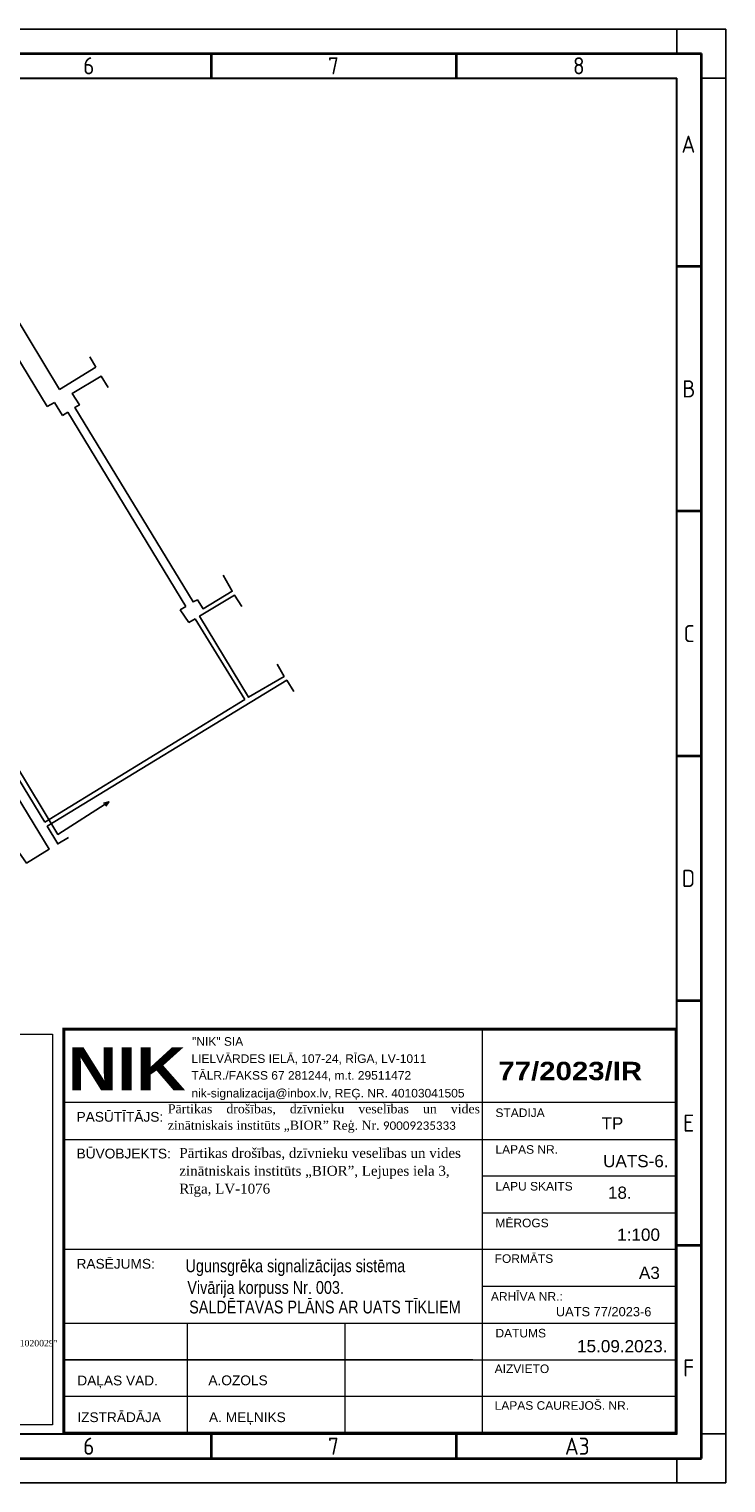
# Model space of a CAD drawing. Header units: millimetres. Extents: x -197461 to 862495, y -970068 to 63888.
# Tile 114 of 205: x -77537 to -58238, y -409943 to -369649. Entities that reach past the tile are written whole.
import ezdxf

# ---------------------------------------------------------------- set-up
doc = ezdxf.new("R2010")
doc.units = ezdxf.units.MM
doc.layers.get('0').update_dxf_attribs({"linetype": 'CONTINUOUS'})
for name, color, linetype, lineweight in [('00_rāmis', 7, 'CONTINUOUS', 18), ('00_text_rakstlaukums', 7, 'CONTINUOUS', 18), ('00_tieva', 7, 'CONTINUOUS', 15), ('Titlebox', 7, 'CONTINUOUS', 9)]:
    doc.layers.add(name, color=color, linetype=linetype, lineweight=lineweight)
for name, color, linetype in [('PDF_Geometry', 7, 'CONTINUOUS'), ('Rasējuma lapa', 7, 'CONTINUOUS'), ('UAS', 240, 'CONTINUOUS')]:
    doc.layers.add(name, color=color, linetype=linetype)
doc.styles.add('Arial_baltic', font='arial.ttf')
doc.styles.add('Bold', font='ariblk.ttf', dxfattribs={"height": 60})
doc.styles.add('Calibri', font='calibri.ttf')
doc.styles.add('ISO', font='iso')
doc.styles.add('Karlis_times', font='times.ttf', dxfattribs={"height": 2.2})

# ---------------------------------------------------------------- blocks, each defined once
blk = doc.blocks.new('A3_L')
at = {"layer": 'Rasējuma lapa'}
for p, q in [((-420, 297), (0, 297)), ((-10, 297), (0, 297)), ((-10, 292), (-10, 297)), ((0, 0), (0, 297)), ((0, 297), (0, 287)), ((-5, 292), (-10, 292)), ((-5, 287), (-5, 292)), ((0, 287), (-5, 287)), ((-5, 5), (-5, 10)), ((-5, 10), (0, 10)), ((0, 10), (0, 0)), ((-10, 0), (-10, 5)), ((-10, 5), (-5, 5)), ((-420, 0), (0, 0)), ((0, 0), (-10, 0))]:
    blk.add_line(p, q, dxfattribs=at)
at = {"layer": 'Rasējuma lapa', "lineweight": 35}
for p, q in [((-405, 292), (-5, 292)), ((-105, 287), (-105, 292)), ((-55, 287), (-55, 292)), ((-5, 5), (-5, 292)), ((-5, 248.5), (-10, 248.5)), ((-5, 198.5), (-10, 198.5)), ((-5, 148.5), (-10, 148.5)), ((-5, 98.5), (-10, 98.5)), ((-5, 48.5), (-10, 48.5)), ((-105, 5), (-105, 10)), ((-55, 5), (-55, 10)), ((-405, 5), (-5, 5))]:
    blk.add_line(p, q, dxfattribs=at)
at = {"layer": 'Rasējuma lapa', "lineweight": 30}
for p, q in [((-400, 287), (-10, 287)), ((-10, 10), (-10, 287)), ((-400, 10), (-10, 10))]:
    blk.add_line(p, q, dxfattribs=at)
at = {"layer": 'Rasējuma lapa', "style": 'ISO'}
for s, p in [('6', (-131.21, 287.75)), ('7', (-81.22, 287.75)), ('8', (-31.22, 287.75)), ('A', (-9.07, 271.75)), ('B', (-8.9, 221.75)), ('C', (-8.64, 171.75)), ('D', (-9, 121.75)), ('E', (-8.73, 71.75)), ('F', (-8.73, 21.75)), ('6', (-131.21, 5.75)), ('7', (-81.22, 5.75)), ('A3', (-32.87, 5.75))]:
    blk.add_text(s, height=3.5, dxfattribs=at).set_placement(p)
blk = doc.blocks.new('*U1296')
at = {"layer": 'Rasējuma lapa'}
blk.add_blockref('A3_L', (0, 0), dxfattribs=at)

msp = doc.modelspace()

# ---------------------------------------------------------------- linework, layer by layer
at = {"color": 18, "true_color": 0x000000}
for p, q in [((-76693.80656, -379635.52463), (-78647.17886, -376404.97491)), ((-78828.77959, -377165.4903), (-77036.39591, -380113.77482)), ((-75851.45383, -378736.94876), (-75684.32173, -379020.88801)), ((-75684.32173, -379020.88801), (-76693.80656, -379635.52463)), ((-77036.39591, -380113.77482), (-76834.1563, -379997.00387)), ((-76834.1563, -379997.00387), (-76608.60091, -380362.94724)), ((-76608.60091, -380362.94724), (-76465.30659, -380261.95844)), ((-76465.30659, -380261.95844), (-73193.48194, -385650.49622)), ((-73193.48194, -385650.49622), (-73351.12444, -385748.96181)), ((-73351.12444, -385748.96181), (-73112.19795, -386096.03574)), ((-73112.19795, -386096.03574), (-72934.8401, -385992.65111)), ((-72934.8401, -385992.65111), (-71564.37563, -388227.609)), ((-71564.37563, -388227.609), (-77102.16729, -391629.34838)), ((-77102.16729, -391629.34838), (-78471.17285, -389383.01788))]:
    msp.add_line(p, q, dxfattribs=at)
for points in [[(-72164.68329, -384781.28898), (-71909.25372, -385229.61252), (-72718.0917, -385713.9281), (-72875.26574, -385468.49803), (-72996.43551, -385527.39906), (-76270.62921, -380139.95306), (-76144.48042, -380066.96818), (-76343.66836, -379748.48045), (-75543.93184, -379268.07705), (-75346.71141, -379578.73436)], [(-102413.66254, -389887.52184), (-102793.66254, -389337.52184), (-99473.66254, -387327.52184), (-101153.66254, -384537.52184), (-98903.66254, -383137.52184), (-98769.45791, -383137.52184), (-98769.45791, -391572.35189), (-82654.72203, -391572.35189), (-82654.72203, -383284.31961), (-82507.45251, -383284.31961), (-76978.82923, -392377.79364), (-77607.00339, -392762.28498), (-78078.12398, -392087.46147)], [(-70668.94001, -387249.06092), (-70472.57619, -387590.0452), (-71457.5808, -388169.07189), (-72817.21722, -385918.44103), (-71848.04646, -385339.92989), (-71646.40915, -385651.93372)], [(-76449.48612, -392055.42406), (-76742.08441, -392231.87241), (-77034.66931, -391742.85615), (-70401.70533, -387696.66874), (-70202.9323, -388012.46344)]]:
    msp.add_lwpolyline(points, dxfattribs=at)
at = {"layer": '00_rāmis'}
for p, q in [((-59618.80658, -397366.60802), (-76577.89801, -397366.60797)), ((-59618.80343, -397366.60802), (-76577.89486, -397366.60797))]:
    msp.add_line(p, q, dxfattribs=at)
at = {"layer": '00_rāmis', "const_width": 84.79564}
msp.add_lwpolyline([(-76577.90535, -408563.67564), (-59618.80343, -408563.67564), (-59618.80343, -397366.60802), (-76577.90535, -397366.60802)], close=True, dxfattribs=at)
at = {"layer": '00_tieva'}
for p, q in [((-64977.46606, -408563.67791), (-64977.46606, -397366.60797)), ((-59618.80658, -399402.52753), (-76577.89676, -399402.51184)), ((-64977.47527, -408563.67791), (-64977.47527, -399402.52753)), ((-76577.89772, -400421.19553), (-59618.81579, -400421.19553)), ((-59618.80658, -401439.57232), (-64977.47527, -401439.5723)), ((-64977.47527, -402458.24525), (-59618.81579, -402458.24525)), ((-59618.80658, -403475.49183), (-76577.90138, -403475.49178)), ((-64977.47527, -404494.16477), (-59618.81579, -404494.16477)), ((-76577.90282, -405511.41129), (-59618.80658, -405511.41134)), ((-76577.90282, -405511.41129), (-59618.80658, -405511.41134)), ((-73146.25541, -408563.67631), (-73146.25541, -405511.41129)), ((-68783.10934, -408563.67743), (-68783.10934, -405511.41129)), ((-65247.85072, -406528.94314), (-76577.9036, -406528.94314)), ((-76577.90282, -406528.94314), (-59618.80658, -406528.94319)), ((-65247.85072, -406528.94314), (-76442.22596, -406528.94314)), ((-65247.85072, -407546.47498), (-76577.9036, -407546.47498)), ((-59618.80658, -407546.47504), (-76442.22596, -407546.47498))]:
    msp.add_line(p, q, dxfattribs=at)
at = {"layer": 'PDF_Geometry', "lineweight": 9}
msp.add_lwpolyline([(-76228.54176, -397347.79937), (-59616.06858, -397347.79937)], dxfattribs=at)
at = {"layer": 'UAS', "color": 1}
for points in [[(-82356.02042, -382665.38869), (-76741.12073, -391969.06499), (-75330.34218, -391067.01365)], [(-75473.64989, -391106.86328), (-75325.84499, -391067.03185), (-75415.52106, -391184.87031)]]:
    msp.add_lwpolyline(points, dxfattribs=at)
at = {"layer": 'UAS', "color": 7, "lineweight": 13}
msp.add_lwpolyline([(-90062.34526, -397508.68474), (-76885.27494, -397508.68474), (-76885.27494, -408334.12451), (-90062.34526, -408334.12451)], close=True, dxfattribs=at)

# ---------------------------------------------------------------- block references
at = {"layer": 'Rasējuma lapa', "xscale": 135.6730224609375, "yscale": 135.6730224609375, "zscale": 135.6730224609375}
msp.add_blockref('*U1296', (-58237.88142, -409943.39298), dxfattribs=at)

# ---------------------------------------------------------------- texts
at = {"layer": '00_rāmis'}
for s, height, style, p in [('"NIK" SIA', 237.444202, 'Arial_baltic', (-73022.25314, -397826.04334)), ('LIELVĀRDES IELĀ, 107-24, RĪGA, LV-1011', 237.4442015, 'Arial_baltic', (-73040.76773, -398302.60974)), ('TĀLR./FAKSS 67 281244, m.t. 29511472', 237.4442015, 'Arial_baltic', (-73040.76773, -398766.59551)), ('77/2023/IR', 508.773834, 'Bold', (-64539.18711, -398780.61979)), ('nik-signalizacija@inbox.lv, REĢ. NR. 40103041505', 237.4442015, 'Arial_baltic', (-73040.76773, -399259.82212)), ('PASŪTĪTĀJS:', 271.3460449, 'Arial_baltic', (-76222.50141, -399932.33912)), ('PASŪTĪTĀJS:', 271.3460449, 'Arial_baltic', (-76222.4922, -399932.33912)), ('STADIJA', 237.444202, 'Arial_baltic', (-64620.12407, -399802.54269)), ('TP', 338.3346, 'Arial_baltic', (-61683.89374, -400147.01315)), ('BŪVOBJEKTS:', 271.3460449, 'Arial_baltic', (-76222.49118, -400950.71095)), ('LAPAS NR.', 237.444202, 'Arial_baltic', (-64620.12407, -400820.07454)), ('UATS-6. ', 338.3346, 'Arial_baltic', (-61638.89374, -401192.251)), ('LAPU SKAITS', 237.4442015, 'Arial_baltic', (-64620.12407, -401839.59241)), ('18.', 338.3346, 'Arial_baltic', (-61504.78851, -402067.66207)), ('MĒROGS', 237.444202, 'Arial_baltic', (-64620.12407, -402857.40953)), ('1:100', 339.182556, 'Arial_baltic', (-61249.41725, -403232.45134)), ('RASĒJUMS:', 271.346045, 'Arial_baltic', (-76222.50105, -404005.87396)), ('FORMĀTS', 237.444202, 'Arial_baltic', (-64642.75673, -403844.36983)), ('A3', 339.182556, 'Arial_baltic', (-60646.25416, -404289.1567)), ('ARHĪVA NR.:', 237.4442015, 'Arial_baltic', (-64746.28039, -404892.87295)), ('UATS 77/2023-6', 254.3869171, 'Arial_baltic', (-62947.89852, -405323.98135)), ('DATUMS', 237.444202, 'Arial_baltic', (-64620.12313, -405910.67318)), ('15.09.2023.', 339.1825562, 'Arial_baltic', (-62360.29894, -406322.92765)), ('DAĻAS VAD.', 271.346045, 'Arial_baltic', (-76201.64383, -407240.30981)), ('A.OZOLS', 271.346045, 'Arial_baltic', (-72571.5422, -407235.57989)), ('AIZVIETO', 237.444202, 'Arial_baltic', (-64642.59309, -406898.57912)), ('LAPAS CAUREJOŠ. NR.', 237.4442015, 'Arial_baltic', (-64642.59366, -407916.26934)), ('IZSTRĀDĀJA', 271.346045, 'Arial_baltic', (-76201.64383, -408257.84165)), ('A. MEĻNIKS', 271.346045, 'Arial_baltic', (-72554.87915, -408257.84232))]:
    msp.add_text(s, height=height, dxfattribs=dict(at, style=style)).set_placement(p)
at = {"layer": '00_rāmis', "color": 5, "style": 'Bold'}
msp.add_text('NIK', height=1187.138947, dxfattribs=at).set_placement((-76467.9119, -399059.0322))
at = {"layer": '00_text_rakstlaukums', "style": 'Arial_baltic', "width": 0.8}
for s, p in [('Ugunsgrēka signalizācijas sistēma', (-73203.89374, -404103.39259)), ('Vivārija korpuss Nr. 003.', (-73153.89374, -404703.39259)), ('SALDĒTAVAS PLĀNS AR UATS TĪKLIEM', (-73103.19032, -405245.79605))]:
    msp.add_text(s, height=356.141684, dxfattribs=at).set_placement(p)
at = {"layer": 'Titlebox', "attachment_point": 1, "style": 'Calibri'}
for s, insert, char_height, width in [('\\pxa0.66667,sm1.07917,qj;{\\fTimes New Roman|b0|i0|c186|p18;Pārtikas drošības, dzīvnieku veselības un vides zinātniskais institūts „BIOR” Reģ. Nr. \\fCalibri|b0|i0|c0|p34;\\H0.91667x;90009235333}', (-73693.34307, -399447.82918), 253.125, 8617.8480245), ('\\pxa0.66667,sm1.07917;{\\fTimes New Roman|b0|i0|c186|p18;\\H0.91667x;Pārtikas drošības, dzīvnieku veselības un vides zinātniskais institūts „BIOR”, \\fTimes New Roman|b0|i0|c0|p18;Lejupes iela 3, \\fTimes New Roman|b0|i0|c186|p18;\\PRīga, \\fTimes New Roman|b0|i0|c0|p18;LV-1076\\fCalibri|b0|i0|c0|p34;\\P\\pa0.25,s*,ql;\\fTimes New Roman|b0|i0|c0|p18; }', (-73375.60998, -400660.50466), 300, 8475.0517374)]:
    msp.add_mtext(s, dxfattribs=dict(at, insert=insert, char_height=char_height, width=width))
at = {"layer": 'UAS', "color": 7, "style": 'Karlis_times'}
msp.add_text('-  adrešu vadības/kontroles modulis (2-IN/2-OUT) ar īssleguma izolatoru "SensoIRIS MIO 22 / 31020029"', height=178.68153076, dxfattribs=at).set_placement((-88304.50845, -406158.21364))

doc.saveas('drawing.dxf')
